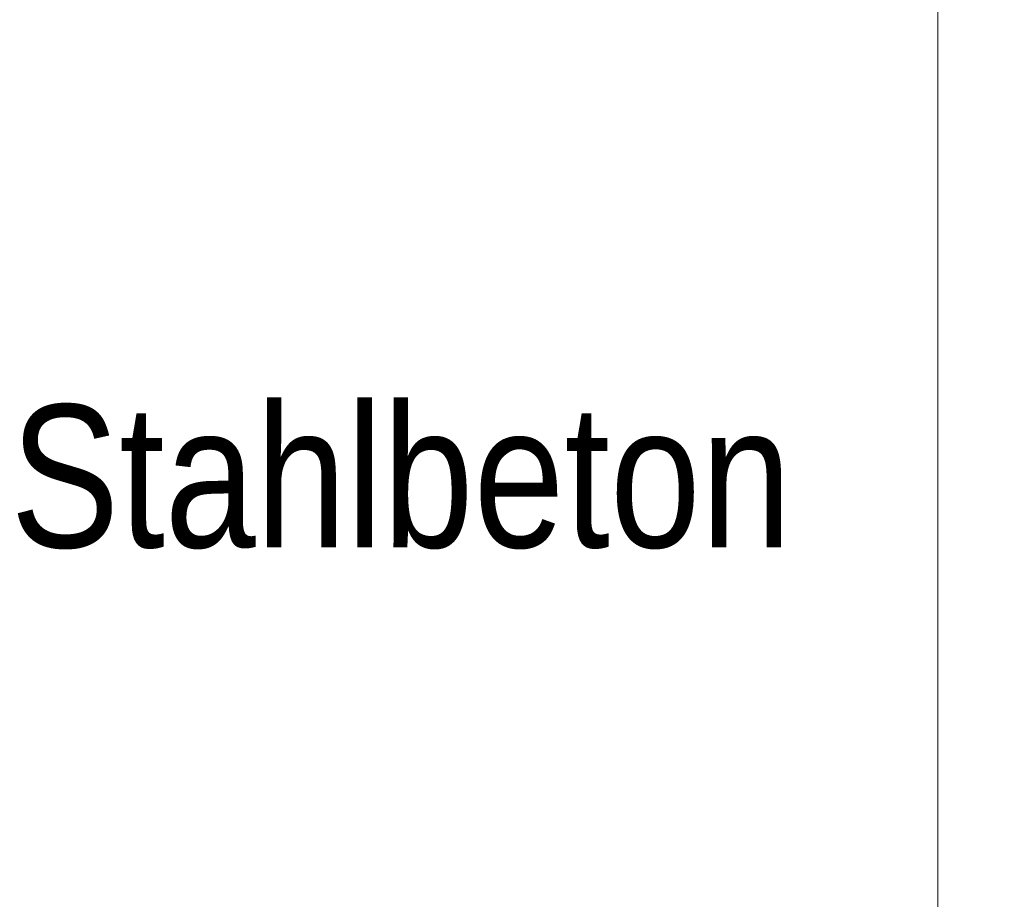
# Model space of a CAD drawing. Extents: x -420 to 300, y 62 to 1162.
# Tile 97 of 130: x 173.07 to 182.73, y 717.43 to 726.07. Entities that reach past the tile are written whole.
import ezdxf
from ezdxf.lldxf.tags import DXFTag

# ---------------------------------------------------------------- set-up
doc = ezdxf.new("R2010")
doc.units = 0
doc.layers.get('0').update_dxf_attribs({"lineweight": 35})
doc.layers.add('E_Detail_Beschriftung', color=7, linetype='Continuous', lineweight=13, true_color=0x009900)
doc.layers.add('E_Detail_Linie_Text_Bem', color=7, linetype='Continuous', lineweight=13)
doc.styles.get("Standard").update_dxf_attribs({"font": 'ARIALN.TTF'})
tags = doc.linetypes.add('fein_strichliert-A06G9FCV8I', pattern=[4, 1, -2, 1]).pattern_tags.tags
tags[8:9] = [DXFTag(74, 4), DXFTag(75, 0), DXFTag(340, '0'), DXFTag(46, 0.0), DXFTag(50, 0.0), DXFTag(44, 0.0), DXFTag(45, 0.0)]
tags[6:7] = [DXFTag(74, 4), DXFTag(75, 0), DXFTag(340, '0'), DXFTag(46, 0.0), DXFTag(50, 0.0), DXFTag(44, 0.0), DXFTag(45, 0.0)]
tags[4:5] = [DXFTag(74, 4), DXFTag(75, 0), DXFTag(340, '0'), DXFTag(46, 0.0), DXFTag(50, 0.0), DXFTag(44, 0.0), DXFTag(45, 0.0)]

# ---------------------------------------------------------------- blocks, each defined once
blk = doc.blocks.new('Referenz-A06G9FCZ8I')
at = {"layer": 'E_Detail_Linie_Text_Bem', "linetype": 'fein_strichliert-A06G9FCV8I', "ltscale": 0.65}
blk.add_line((182.0801, 681.1155), (182.0801, 742.4322), dxfattribs=at)
at = {"layer": 'E_Detail_Beschriftung', "linetype": 'Continuous', "ltscale": 0.13, "insert": (172.978, 722.2867), "char_height": 1.4, "attachment_point": 1}
blk.add_mtext('{\\fArial Narrow;Stahlbeton}', dxfattribs=at)

msp = doc.modelspace()

# ---------------------------------------------------------------- block references
at = {"color": 8, "lineweight": 25, "ltscale": 0.25, "true_color": 0x808080}
msp.add_blockref('Referenz-A06G9FCZ8I', (0, 0), dxfattribs=at)

doc.saveas('drawing.dxf')
